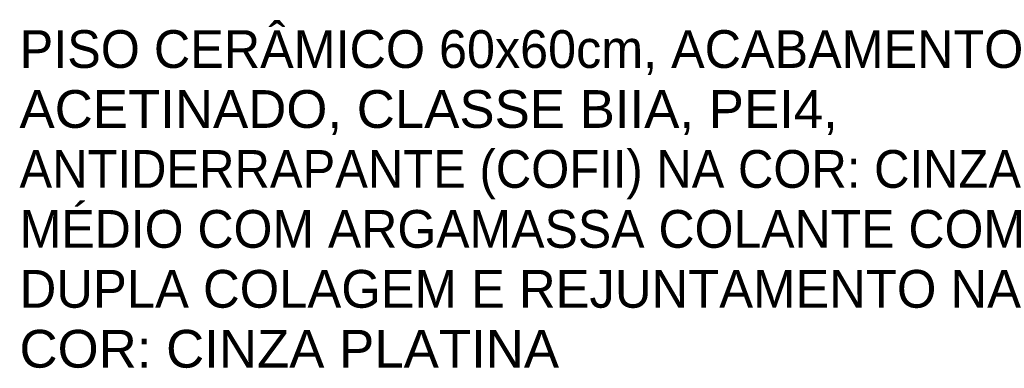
# Model space of a CAD drawing. Header units: metres. Extents: x -0.3 to 27.4, y -15.2 to 9.8.
# Tile 22 of 32: x 14.123 to 15.101, y -12.47 to -12.124. Entities that reach past the tile are written whole.
import ezdxf

# ---------------------------------------------------------------- set-up
doc = ezdxf.new("R2010")
doc.units = ezdxf.units.M
doc.layers.add('G-ANNO-TEXT', color=7, linetype='Continuous', lineweight=9)
doc.styles.add('Arial_3', font='arial.ttf', dxfattribs={"height": 0.0375})

msp = doc.modelspace()

# ---------------------------------------------------------------- texts
at = {"layer": 'G-ANNO-TEXT', "char_height": 0.0375, "attachment_point": 1, "style": 'Arial_3'}
for s, insert, width in [('PISO CERÂMICO 60x60cm, ACABAMENTO', (14.12328, -12.13424), 1.2726789), ('ACETINADO, CLASSE BIIA, PEI4,', (14.12328, -12.19377), 0.9880798), ('ANTIDERRAPANTE (COFII) NA COR: CINZA', (14.12328, -12.2533), 1.3067506), ('MÉDIO COM ARGAMASSA COLANTE COM', (14.12328, -12.31284), 1.2867084), ('DUPLA COLAGEM E REJUNTAMENTO NA', (14.12328, -12.37237), 1.2586494), ('COR: CINZA PLATINA', (14.12328, -12.4319), 0.6533753)]:
    msp.add_mtext(s, dxfattribs=dict(at, insert=insert, width=width))

doc.saveas('drawing.dxf')
